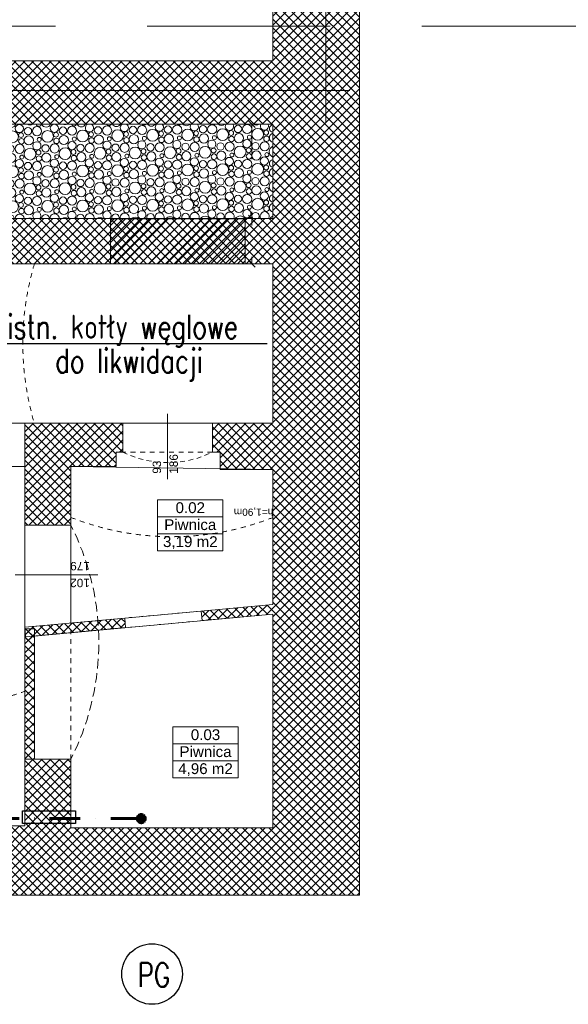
# Model space of a CAD drawing. Header units: millimetres. Extents: x 309006 to 595006, y -33000 to 67000.
# Tile 7 of 55: x 360537 to 366239, y 8 to 10254. Entities that reach past the tile are written whole.
import ezdxf
from ezdxf.enums import TextEntityAlignment as Align

# ---------------------------------------------------------------- set-up
doc = ezdxf.new("R2010")
doc.units = ezdxf.units.MM
doc.header["$MEASUREMENT"] = 0
for name, pattern in [('DASHDOT', [25.4, 12.7, -6.35, 0, -6.35]), ('DASHED', [19.05, 12.7, -6.35]), ('Przerywana 1_100', [100, 50, -50])]:
    doc.linetypes.add(name, pattern=pattern)
for name, color, linetype, lineweight in [('0.09', 3, 'Continuous', 9), ('Drzwi ArchiCAD_Nr_pióra__21', 7, 'Continuous', 50), ('Metryczki pomieszczeń ArchiCADa_Nr_pióra__6', 7, 'Continuous', 13), ('Opisy_Nr_pióra__120', 7, 'Continuous', 5), ('PU_opisy_wk', 3, 'Continuous', 25), ('Stropy_Nr_pióra__6', 7, 'Continuous', 13), ('Znaczniki drzwi ArchiCADa_Nr_pióra__5', 7, 'Continuous', 5), ('Ściany_Nr_pióra__20', 1, 'Continuous', 13), ('Ściany_Nr_pióra__21', 7, 'Continuous', 50)]:
    doc.layers.add(name, color=color, linetype=linetype, lineweight=lineweight)
for name, color, linetype in [('Drzwi ArchiCAD', 7, 'Continuous'), ('Opisy', 7, 'Continuous'), ('Wymiary', 7, 'Continuous')]:
    doc.layers.add(name, color=color, linetype=linetype)
for name, color, linetype, lineweight, true_color in [('Drzwi ArchiCAD_Nr_pióra__82', 7, 'Continuous', 5, 0x4b4b4b), ('Posadzki_Nr_pióra__102', 7, 'Continuous', 5, 0x8c8c8c), ('Stropy_Nr_pióra__82', 7, 'Continuous', 5, 0x4b4b4b), ('Ściany_Nr_pióra__102', 7, 'Continuous', 5, 0x8c8c8c)]:
    doc.layers.add(name, color=color, linetype=linetype, lineweight=lineweight, true_color=true_color)
doc.styles.add('8', font='simplex.shx', dxfattribs={"width": 0.75})
doc.styles.add('GENERATED_STYLE_1', font='arial.ttf')
doc.styles.add('GENERATED_STYLE_2', font='arial.ttf')
doc.styles.add('GENERATED_STYLE_4', font='arial.ttf')
pattern_1 = [(135, (366601.16, -272436.916), (-45.961939, -45.961939), []), (225, (366601.16, -272436.916), (-45.961939, 45.961939), [])]

# ---------------------------------------------------------------- blocks, each defined once
blk = doc.blocks.new('Piwnica_0.02_38', base_point=(277195, 2017))
at = {"layer": 'Metryczki pomieszczeń ArchiCADa_Nr_pióra__6', "linetype": 'Continuous'}
for p, q in [((276855, 2282), (277535, 2282)), ((276855, 2105), (276855, 2282)), ((277535, 2282), (277535, 2105)), ((277535, 2105), (276855, 2105)), ((276855, 2105), (277535, 2105)), ((276855, 1929), (276855, 2105)), ((277535, 2105), (277535, 1929)), ((277535, 1929), (276855, 1929)), ((276855, 1929), (277535, 1929)), ((276855, 1752), (276855, 1929)), ((277535, 1929), (277535, 1752)), ((277535, 1752), (276855, 1752))]:
    blk.add_line(p, q, dxfattribs=at)
at = {"layer": 'Metryczki pomieszczeń ArchiCADa_Nr_pióra__6'}
for tag, style, p in [('ROOM_NUMBER', 'GENERATED_STYLE_2', (277195, 2256)), ('ROOM_NAME', 'GENERATED_STYLE_2', (277195, 2080)), ('ROOM_AREA', 'GENERATED_STYLE_1', (277195, 1903))]:
    blk.add_attdef(tag, text='', height=112, dxfattribs=dict(at, style=style)).set_placement(p, align=Align.TOP_CENTER)
blk = doc.blocks.new('Piwnica_0.03_39', base_point=(275229, 4211))
at = {"layer": 'Metryczki pomieszczeń ArchiCADa_Nr_pióra__6', "linetype": 'Continuous'}
for p, q in [((274889, 4477), (275568, 4477)), ((274889, 4300), (274889, 4477)), ((275568, 4477), (275568, 4300)), ((275568, 4300), (274889, 4300)), ((274889, 4300), (275568, 4300)), ((274889, 4123), (274889, 4300)), ((275568, 4300), (275568, 4123)), ((275568, 4123), (274889, 4123)), ((274889, 4123), (275568, 4123)), ((274889, 3946), (274889, 4123)), ((275568, 4123), (275568, 3946)), ((275568, 3946), (274889, 3946))]:
    blk.add_line(p, q, dxfattribs=at)
at = {"layer": 'Metryczki pomieszczeń ArchiCADa_Nr_pióra__6'}
for tag, style, p in [('ROOM_NUMBER', 'GENERATED_STYLE_2', (275229, 4451)), ('ROOM_NAME', 'GENERATED_STYLE_2', (275229, 4274)), ('ROOM_AREA', 'GENERATED_STYLE_1', (275229, 4097))]:
    blk.add_attdef(tag, text='', height=112, dxfattribs=dict(at, style=style)).set_placement(p, align=Align.TOP_CENTER)
blk = doc.blocks.new('ARROWHEAD_6')
at = {"color": 0, "linetype": 'Continuous', "lineweight": 0}
for p, q in [((0, 0), (-1, 0)), ((-0.5, -0.5), (0.5, 0.5))]:
    blk.add_line(p, q, dxfattribs=at)
blk = doc.blocks.new('D Otwór łukowy 13_4')
at = {"layer": 'Drzwi ArchiCAD_Nr_pióra__82', "linetype": 'Przerywana 1_100'}
for p, q in [((-44, 109), (-131, 102)), ((44, 109), (-44, 109)), ((131, 102), (44, 109)), ((-385, 36), (-465, 0)), ((-465, 0), (465, 0)), ((-302, 65), (-385, 36)), ((-218, 87), (-302, 65)), ((-131, 102), (-218, 87)), ((218, 87), (131, 102)), ((302, 65), (218, 87)), ((385, 36), (302, 65)), ((465, 0), (385, 36)), ((-465, -300), (465, -300))]:
    blk.add_line(p, q, dxfattribs=at)
blk = doc.blocks.new('Znacznik O 13_8')
at = {"layer": 'Znaczniki drzwi ArchiCADa_Nr_pióra__5', "linetype": 'Continuous'}
blk.add_line((0, 281.25), (0, -400), dxfattribs=at)
at = {"layer": 'Znaczniki drzwi ArchiCADa_Nr_pióra__5', "style": 'GENERATED_STYLE_1'}
for tag, p in [('AC_MarkerText_3', (-161.25, 253.5605)), ('AC_MarkerText_2', (13.75, 253.5005))]:
    blk.add_attdef(tag, text='', height=87.5, rotation=270, dxfattribs=at).set_placement(p, align=Align.BOTTOM_LEFT)
blk = doc.blocks.new('D Otwór łukowy 13')
at = {"layer": 'Drzwi ArchiCAD_Nr_pióra__82', "linetype": 'Przerywana 1_100'}
for p, q in [((-662, 208), (-805, 167)), ((-517, 240), (-662, 208)), ((-370, 264), (-517, 240)), ((-223, 281), (-370, 264)), ((-74, 289), (-223, 281)), ((74, 289), (-74, 289)), ((223, 281), (74, 289)), ((370, 264), (223, 281)), ((517, 240), (370, 264)), ((662, 208), (517, 240)), ((805, 167), (662, 208)), ((-946, 119), (-1083, 63)), ((-805, 167), (-946, 119)), ((946, 119), (805, 167)), ((1083, 63), (946, 119)), ((-1083, 63), (-1218, 0)), ((-1218, 0), (1218, 0)), ((1218, 0), (1083, 63)), ((-1218, -480), (1218, -480))]:
    blk.add_line(p, q, dxfattribs=at)
blk = doc.blocks.new('Znacznik O 13_9')
at = {"layer": 'Znaczniki drzwi ArchiCADa_Nr_pióra__5', "linetype": 'Continuous'}
blk.add_line((700, -761.25), (700, 100), dxfattribs=at)
at = {"layer": 'Znaczniki drzwi ArchiCADa_Nr_pióra__5', "style": 'GENERATED_STYLE_1'}
for tag, p in [('AC_MarkerText_2', (686.25, -676.4395)), ('AC_MarkerText_3', (861.25, -676.4395))]:
    blk.add_attdef(tag, text='', height=87.5, rotation=90, dxfattribs=at).set_placement(p, align=Align.BOTTOM_LEFT)
blk = doc.blocks.new('*X58')
at = {"layer": 'Posadzki_Nr_pióra__102', "linetype": 'Continuous'}
for centre, radius in [((280671, 9610), 47.7), ((280768, 9619), 38.4), ((280892, 9597), 61.2), ((281035, 9610), 47.7), ((281131, 9619), 38.4), ((281255, 9597), 61.2), ((281399, 9610), 47.7), ((281495, 9619), 38.4), ((280766, 9524), 47.3), ((280846, 9505), 28.6), ((280909, 9509), 25.1), ((280977, 9526), 42.6), ((281130, 9524), 47.3), ((281209, 9505), 28.6), ((281273, 9509), 25.1), ((281340, 9526), 42.6), ((281494, 9524), 47.3), ((281573, 9505), 28.6), ((280712, 9415), 61.2), ((280680, 9501), 20.7), ((280855, 9428), 47.7), ((280951, 9437), 38.4), ((281075, 9415), 61.2), ((281044, 9501), 20.7), ((281219, 9428), 47.7), ((281315, 9437), 38.4), ((281439, 9415), 61.2), ((281408, 9501), 20.7), ((280666, 9323), 28.6), ((280729, 9327), 25.1), ((280797, 9344), 42.6), ((280864, 9319), 20.7), ((280950, 9342), 47.3), ((281029, 9323), 28.6), ((281093, 9327), 25.1), ((281160, 9344), 42.6), ((281228, 9319), 20.7), ((281314, 9342), 47.3), ((281393, 9323), 28.6), ((281457, 9327), 25.1), ((281524, 9344), 42.6), ((280675, 9246), 47.7), ((280771, 9255), 38.4), ((280895, 9233), 61.2), ((281039, 9246), 47.7), ((281135, 9255), 38.4), ((281259, 9233), 61.2), ((281403, 9246), 47.7), ((281499, 9255), 38.4), ((280684, 9137), 20.7), ((280770, 9160), 47.3), ((280849, 9141), 28.6), ((280913, 9145), 25.1), ((280980, 9162), 42.6), ((281048, 9137), 20.7), ((281134, 9160), 47.3), ((281213, 9141), 28.6), ((281277, 9145), 25.1), ((281344, 9162), 42.6), ((281412, 9137), 20.7), ((281498, 9160), 47.3), ((280715, 9051), 61.2), ((280800, 8980), 42.6), ((280859, 9064), 47.7), ((280954, 8978), 47.3), ((280955, 9073), 38.4), ((281079, 9051), 61.2), ((281164, 8980), 42.6), ((281223, 9064), 47.7), ((281318, 8978), 47.3), ((281319, 9073), 38.4), ((281443, 9051), 61.2), ((281528, 8980), 42.6), ((280679, 8882), 47.7), ((280669, 8959), 28.6), ((280733, 8963), 25.1), ((280775, 8891), 38.4), ((280899, 8869), 61.2), ((280868, 8955), 20.7), ((281043, 8882), 47.7), ((281033, 8959), 28.6), ((281097, 8963), 25.1), ((281139, 8891), 38.4), ((281263, 8869), 61.2), ((281232, 8955), 20.7), ((281406, 8882), 47.7), ((281397, 8959), 28.6), ((281460, 8963), 25.1), ((281502, 8891), 38.4), ((280774, 8796), 47.3), ((280984, 8798), 42.6), ((281138, 8796), 47.3), ((281348, 8798), 42.6), ((281501, 8796), 47.3), ((280719, 8687), 61.2), ((280688, 8773), 20.7), ((280863, 8700), 47.7), ((280853, 8777), 28.6), ((280917, 8781), 25.1), ((280959, 8709), 38.4), ((281083, 8687), 61.2), ((281052, 8773), 20.7), ((281226, 8700), 47.7), ((281217, 8777), 28.6), ((281280, 8781), 25.1), ((281322, 8709), 38.4), ((281446, 8687), 61.2), ((281415, 8773), 20.7), ((280673, 8595), 28.6), ((280737, 8599), 25.1), ((280804, 8616), 42.6), ((280872, 8591), 20.7), ((280958, 8614), 47.3), ((281037, 8595), 28.6), ((281100, 8599), 25.1), ((281168, 8616), 42.6), ((281235, 8591), 20.7), ((281321, 8614), 47.3), ((281400, 8595), 28.6), ((281464, 8599), 25.1), ((281532, 8616), 42.6), ((280683, 8518), 47.7), ((280779, 8527), 38.4), ((280903, 8505), 61.2), ((281046, 8518), 47.7), ((281142, 8527), 38.4), ((281266, 8505), 61.2), ((281410, 8518), 47.7), ((281506, 8527), 38.4), ((280692, 8409), 20.7), ((280778, 8432), 47.3), ((280857, 8413), 28.6), ((280920, 8417), 25.1), ((280988, 8434), 42.6), ((281055, 8409), 20.7), ((281141, 8432), 47.3), ((281220, 8413), 28.6), ((281284, 8417), 25.1), ((281352, 8434), 42.6), ((281419, 8409), 20.7), ((281505, 8432), 47.3), ((280723, 8323), 61.2), ((280866, 8336), 47.7), ((280962, 8345), 38.4), ((281086, 8323), 61.2), ((281230, 8336), 47.7), ((281326, 8345), 38.4), ((281450, 8323), 61.2), ((280686, 8154), 47.7), ((280677, 8231), 28.6), ((280740, 8235), 25.1), ((280782, 8163), 38.4), ((280808, 8252), 42.6), ((280906, 8141), 61.2), ((280875, 8227), 20.7), ((280961, 8250), 47.3), ((281050, 8154), 47.7), ((281040, 8231), 28.6), ((281104, 8235), 25.1), ((281146, 8163), 38.4), ((281172, 8252), 42.6), ((281270, 8141), 61.2), ((281239, 8227), 20.7), ((281325, 8250), 47.3), ((281414, 8154), 47.7), ((281404, 8231), 28.6), ((281468, 8235), 25.1), ((281510, 8163), 38.4), ((281535, 8252), 42.6), ((280781, 8068), 47.3), ((280992, 8070), 42.6), ((281145, 8068), 47.3), ((281355, 8070), 42.6), ((281509, 8068), 47.3), ((280726, 7959), 61.2), ((280695, 8045), 20.7), ((280870, 7972), 47.7), ((280860, 8049), 28.6), ((280924, 8053), 25.1), ((280966, 7981), 38.4), ((281090, 7959), 61.2), ((281059, 8045), 20.7), ((281234, 7972), 47.7), ((281224, 8049), 28.6), ((281288, 8053), 25.1), ((281330, 7981), 38.4), ((281454, 7959), 61.2), ((281423, 8045), 20.7), ((280680, 7867), 28.6), ((280744, 7871), 25.1), ((280812, 7888), 42.6), ((280965, 7886), 47.3), ((281044, 7867), 28.6), ((281108, 7871), 25.1), ((281175, 7888), 42.6), ((281329, 7886), 47.3), ((281408, 7867), 28.6), ((281472, 7871), 25.1), ((281539, 7888), 42.6), ((280690, 7790), 47.7), ((280786, 7799), 38.4), ((280910, 7777), 61.2), ((280879, 7863), 20.7), ((281054, 7790), 47.7), ((281150, 7799), 38.4), ((281274, 7777), 61.2), ((281243, 7863), 20.7), ((281417, 7790), 47.7), ((281513, 7799), 38.4), ((280699, 7681), 20.7), ((280785, 7704), 47.3), ((280864, 7685), 28.6), ((280928, 7689), 25.1), ((280995, 7706), 42.6), ((281063, 7681), 20.7), ((281149, 7704), 47.3), ((281228, 7685), 28.6), ((281292, 7689), 25.1), ((281359, 7706), 42.6), ((281426, 7681), 20.7), ((281512, 7704), 47.3), ((280730, 7595), 61.2), ((280874, 7608), 47.7), ((280970, 7617), 38.4), ((281094, 7595), 61.2), ((281237, 7608), 47.7), ((281333, 7617), 38.4), ((281458, 7595), 61.2), ((280684, 7503), 28.6), ((280748, 7507), 25.1), ((280815, 7524), 42.6), ((280883, 7499), 20.7), ((280969, 7522), 47.3), ((281048, 7503), 28.6), ((281112, 7507), 25.1), ((281179, 7524), 42.6), ((281246, 7499), 20.7), ((281332, 7522), 47.3), ((281411, 7503), 28.6), ((281475, 7507), 25.1), ((281543, 7524), 42.6), ((280694, 7426), 47.7), ((280789, 7340), 47.3), ((280790, 7435), 38.4), ((280914, 7413), 61.2), ((280999, 7342), 42.6), ((281057, 7426), 47.7), ((281152, 7340), 47.3), ((281153, 7435), 38.4), ((281278, 7413), 61.2), ((281363, 7342), 42.6), ((281421, 7426), 47.7), ((281516, 7340), 47.3), ((281517, 7435), 38.4), ((280734, 7231), 61.2), ((280703, 7317), 20.7), ((280877, 7244), 47.7), ((280868, 7321), 28.6), ((280932, 7325), 25.1), ((280973, 7253), 38.4), ((281098, 7231), 61.2), ((281066, 7317), 20.7), ((281241, 7244), 47.7), ((281231, 7321), 28.6), ((281295, 7325), 25.1), ((281337, 7253), 38.4), ((281461, 7231), 61.2), ((281430, 7317), 20.7), ((280819, 7160), 42.6), ((280972, 7158), 47.3), ((281183, 7160), 42.6), ((281336, 7158), 47.3), ((281546, 7160), 42.6), ((280697, 7062), 47.7), ((280688, 7139), 28.6), ((280752, 7143), 25.1), ((280793, 7071), 38.4), ((280918, 7049), 61.2), ((280886, 7135), 20.7), ((281061, 7062), 47.7), ((281051, 7139), 28.6), ((281115, 7143), 25.1), ((281157, 7071), 38.4), ((281281, 7049), 61.2), ((281250, 7135), 20.7), ((281425, 7062), 47.7), ((281415, 7139), 28.6), ((281479, 7143), 25.1), ((281521, 7071), 38.4), ((280706, 6953), 20.7), ((280792, 6976), 47.3), ((280871, 6957), 28.6), ((280935, 6961), 25.1), ((281003, 6978), 42.6), ((281070, 6953), 20.7), ((281156, 6976), 47.3), ((281235, 6957), 28.6), ((281299, 6961), 25.1), ((281366, 6978), 42.6), ((281434, 6953), 20.7), ((281520, 6976), 47.3), ((280738, 6867), 61.2), ((280881, 6880), 47.7), ((280977, 6889), 38.4), ((281101, 6867), 61.2), ((281245, 6880), 47.7), ((281341, 6889), 38.4), ((281465, 6867), 61.2), ((280691, 6775), 28.6), ((280755, 6779), 25.1), ((280823, 6796), 42.6), ((280890, 6771), 20.7), ((280976, 6794), 47.3), ((281055, 6775), 28.6), ((281119, 6779), 25.1), ((281186, 6796), 42.6), ((281254, 6771), 20.7), ((281340, 6794), 47.3), ((281419, 6775), 28.6), ((281483, 6779), 25.1), ((281550, 6796), 42.6), ((280701, 6698), 47.7), ((280797, 6707), 38.4), ((280921, 6685), 61.2), ((281065, 6698), 47.7), ((281161, 6707), 38.4), ((281285, 6685), 61.2), ((281429, 6698), 47.7), ((281525, 6707), 38.4), ((280741, 6503), 61.2), ((280710, 6589), 20.7), ((280796, 6612), 47.3), ((280885, 6516), 47.7), ((280875, 6593), 28.6), ((280939, 6597), 25.1), ((280981, 6525), 38.4), ((281006, 6614), 42.6), ((281105, 6503), 61.2), ((281074, 6589), 20.7), ((281160, 6612), 47.3), ((281249, 6516), 47.7), ((281239, 6593), 28.6), ((281303, 6597), 25.1), ((281345, 6525), 38.4), ((281370, 6614), 42.6), ((281469, 6503), 61.2), ((281437, 6589), 20.7), ((281524, 6612), 47.3), ((280826, 6432), 42.6), ((280980, 6430), 47.3), ((281190, 6432), 42.6), ((281344, 6430), 47.3), ((281554, 6432), 42.6), ((280705, 6334), 47.7), ((280695, 6411), 28.6), ((280759, 6415), 25.1), ((280801, 6343), 38.4), ((280925, 6321), 61.2), ((280894, 6407), 20.7), ((281069, 6334), 47.7), ((281059, 6411), 28.6), ((281123, 6415), 25.1), ((281165, 6343), 38.4), ((281289, 6321), 61.2), ((281257, 6407), 20.7), ((281432, 6334), 47.7), ((281423, 6411), 28.6), ((281486, 6415), 25.1), ((281528, 6343), 38.4), ((280800, 6248), 47.3), ((280879, 6229), 28.6), ((280943, 6233), 25.1), ((281010, 6250), 42.6), ((281164, 6248), 47.3), ((281243, 6229), 28.6), ((281306, 6233), 25.1), ((281374, 6250), 42.6), ((281527, 6248), 47.3), ((280745, 6139), 61.2), ((280714, 6225), 20.7), ((280889, 6152), 47.7), ((280985, 6161), 38.4), ((281109, 6139), 61.2), ((281077, 6225), 20.7), ((281252, 6152), 47.7), ((281348, 6161), 38.4), ((281472, 6139), 61.2), ((281441, 6225), 20.7), ((280699, 6047), 28.6), ((280763, 6051), 25.1), ((280830, 6068), 42.6), ((280897, 6043), 20.7), ((280984, 6066), 47.3), ((281063, 6047), 28.6), ((281126, 6051), 25.1), ((281194, 6068), 42.6), ((281261, 6043), 20.7), ((281347, 6066), 47.3), ((281426, 6047), 28.6), ((281490, 6051), 25.1), ((281558, 6068), 42.6), ((280709, 5970), 47.7), ((280805, 5979), 38.4), ((280929, 5957), 61.2), ((281072, 5970), 47.7), ((281168, 5979), 38.4), ((281292, 5957), 61.2), ((281436, 5970), 47.7), ((281532, 5979), 38.4), ((280717, 5861), 20.7), ((280804, 5884), 47.3), ((280883, 5865), 28.6), ((280946, 5869), 25.1), ((281014, 5886), 42.6), ((281081, 5861), 20.7), ((281167, 5884), 47.3), ((281246, 5865), 28.6), ((281310, 5869), 25.1), ((281378, 5886), 42.6), ((281445, 5861), 20.7), ((281531, 5884), 47.3), ((280749, 5775), 61.2), ((280834, 5704), 42.6), ((280892, 5788), 47.7), ((280987, 5702), 47.3), ((280988, 5797), 38.4), ((281112, 5775), 61.2), ((281198, 5704), 42.6), ((281256, 5788), 47.7), ((281351, 5702), 47.3), ((281352, 5797), 38.4), ((281476, 5775), 61.2), ((281561, 5704), 42.6), ((280712, 5606), 47.7), ((280703, 5683), 28.6), ((280766, 5687), 25.1), ((280808, 5615), 38.4), ((280932, 5593), 61.2), ((280901, 5679), 20.7), ((281076, 5606), 47.7), ((281066, 5683), 28.6), ((281130, 5687), 25.1), ((281172, 5615), 38.4), ((281296, 5593), 61.2), ((281265, 5679), 20.7), ((281440, 5606), 47.7), ((281430, 5683), 28.6), ((281494, 5687), 25.1), ((281536, 5615), 38.4), ((280807, 5520), 47.3), ((281018, 5522), 42.6), ((281171, 5520), 47.3), ((281381, 5522), 42.6), ((281535, 5520), 47.3), ((280752, 5411), 61.2), ((280721, 5497), 20.7), ((280896, 5424), 47.7), ((280886, 5501), 28.6), ((280950, 5505), 25.1), ((280992, 5433), 38.4), ((281116, 5411), 61.2), ((281085, 5497), 20.7), ((281260, 5424), 47.7), ((281250, 5501), 28.6), ((281314, 5505), 25.1), ((281356, 5433), 38.4), ((281480, 5411), 61.2), ((281449, 5497), 20.7), ((280706, 5319), 28.6), ((280770, 5323), 25.1), ((280838, 5340), 42.6), ((280905, 5315), 20.7), ((280991, 5338), 47.3), ((281070, 5319), 28.6), ((281134, 5323), 25.1), ((281201, 5340), 42.6), ((281269, 5315), 20.7), ((281355, 5338), 47.3), ((281434, 5319), 28.6), ((281498, 5323), 25.1), ((280716, 5242), 47.7), ((280812, 5251), 38.4), ((280936, 5229), 61.2), ((281080, 5242), 47.7), ((281176, 5251), 38.4), ((281300, 5229), 61.2), ((281443, 5242), 47.7), ((281539, 5251), 38.4), ((280725, 5133), 20.7), ((280811, 5156), 47.3), ((280890, 5137), 28.6), ((280954, 5141), 25.1), ((281021, 5158), 42.6), ((281089, 5133), 20.7), ((281175, 5156), 47.3), ((281254, 5137), 28.6), ((281318, 5141), 25.1), ((281385, 5158), 42.6), ((281452, 5133), 20.7), ((281538, 5156), 47.3), ((280756, 5047), 61.2), ((280900, 5060), 47.7), ((280995, 4974), 47.3), ((280996, 5069), 38.4), ((281120, 5047), 61.2), ((281263, 5060), 47.7), ((281358, 4974), 47.3), ((281359, 5069), 38.4), ((281484, 5047), 61.2), ((280720, 4878), 47.7), ((280710, 4955), 28.6), ((280774, 4959), 25.1), ((280816, 4887), 38.4), ((280841, 4977), 42.6), ((280940, 4865), 61.2), ((280909, 4951), 20.7), ((281083, 4878), 47.7), ((281074, 4955), 28.6), ((281138, 4959), 25.1), ((281179, 4887), 38.4), ((281205, 4977), 42.6), ((281304, 4865), 61.2), ((281272, 4951), 20.7), ((281447, 4878), 47.7), ((281437, 4955), 28.6), ((281501, 4959), 25.1), ((281543, 4887), 38.4), ((280815, 4792), 47.3), ((281025, 4795), 42.6), ((281178, 4792), 47.3), ((281389, 4795), 42.6), ((281542, 4792), 47.3), ((280760, 4683), 61.2), ((280729, 4769), 20.7), ((280903, 4696), 47.7), ((280894, 4773), 28.6), ((280958, 4777), 25.1), ((280999, 4705), 38.4), ((281124, 4683), 61.2), ((281092, 4769), 20.7), ((281267, 4696), 47.7), ((281257, 4773), 28.6), ((281321, 4777), 25.1), ((281363, 4705), 38.4), ((281487, 4683), 61.2), ((281456, 4769), 20.7), ((280714, 4591), 28.6), ((280778, 4595), 25.1), ((280845, 4613), 42.6), ((280998, 4610), 47.3), ((281077, 4591), 28.6), ((281141, 4595), 25.1), ((281209, 4613), 42.6), ((281362, 4610), 47.3), ((281441, 4591), 28.6), ((281505, 4595), 25.1), ((280723, 4514), 47.7), ((280819, 4523), 38.4), ((280944, 4501), 61.2), ((280912, 4587), 20.7), ((281087, 4514), 47.7), ((281183, 4523), 38.4), ((281307, 4501), 61.2), ((281276, 4587), 20.7), ((281451, 4514), 47.7), ((281547, 4523), 38.4), ((280665, 4431), 42.6), ((280732, 4405), 20.7), ((280818, 4428), 47.3), ((280897, 4409), 28.6), ((280961, 4413), 25.1), ((281029, 4431), 42.6), ((281096, 4405), 20.7), ((281182, 4428), 47.3), ((281261, 4409), 28.6), ((281325, 4413), 25.1), ((281392, 4431), 42.6), ((281460, 4405), 20.7), ((281546, 4428), 47.3), ((280764, 4319), 61.2), ((280907, 4332), 47.7), ((281003, 4341), 38.4), ((281127, 4319), 61.2), ((281271, 4332), 47.7), ((281367, 4341), 38.4), ((281491, 4319), 61.2), ((280717, 4227), 28.6), ((280781, 4231), 25.1), ((280849, 4249), 42.6), ((280916, 4223), 20.7), ((281002, 4246), 47.3), ((281081, 4227), 28.6), ((281145, 4231), 25.1), ((281212, 4249), 42.6), ((281280, 4223), 20.7), ((281366, 4246), 47.3), ((281445, 4227), 28.6), ((281509, 4231), 25.1), ((280669, 4067), 42.6), ((280727, 4150), 47.7), ((280822, 4064), 47.3), ((280823, 4159), 38.4), ((280947, 4137), 61.2), ((281032, 4067), 42.6), ((281091, 4150), 47.7), ((281186, 4064), 47.3), ((281187, 4159), 38.4), ((281311, 4137), 61.2), ((281396, 4067), 42.6), ((281455, 4150), 47.7), ((281550, 4064), 47.3), ((281551, 4159), 38.4), ((280767, 3955), 61.2), ((280736, 4041), 20.7), ((280911, 3968), 47.7), ((280901, 4045), 28.6), ((280965, 4049), 25.1), ((281007, 3977), 38.4), ((281131, 3955), 61.2), ((281100, 4041), 20.7), ((281275, 3968), 47.7), ((281265, 4045), 28.6), ((281329, 4049), 25.1), ((281371, 3977), 38.4), ((281495, 3955), 61.2), ((281463, 4041), 20.7), ((280852, 3885), 42.6), ((281006, 3882), 47.3), ((281216, 3885), 42.6), ((281370, 3882), 47.3), ((280731, 3786), 47.7), ((280721, 3863), 28.6), ((280785, 3867), 25.1), ((280827, 3795), 38.4), ((280951, 3773), 61.2), ((280920, 3859), 20.7), ((281095, 3786), 47.7), ((281085, 3863), 28.6), ((281149, 3867), 25.1), ((281191, 3795), 38.4), ((281315, 3773), 61.2), ((281283, 3859), 20.7), ((281458, 3786), 47.7), ((281449, 3863), 28.6), ((281512, 3867), 25.1), ((281554, 3795), 38.4), ((280672, 3703), 42.6), ((280740, 3677), 20.7), ((280826, 3700), 47.3), ((280905, 3681), 28.6), ((280969, 3685), 25.1), ((281036, 3703), 42.6), ((281103, 3677), 20.7), ((281190, 3700), 47.3), ((281269, 3681), 28.6), ((281332, 3685), 25.1), ((281400, 3703), 42.6), ((281467, 3677), 20.7), ((281553, 3700), 47.3), ((280771, 3591), 61.2), ((280915, 3604), 47.7), ((281011, 3613), 38.4), ((281135, 3591), 61.2), ((281278, 3604), 47.7), ((281374, 3613), 38.4), ((281498, 3591), 61.2), ((280725, 3499), 28.6), ((280789, 3503), 25.1), ((280856, 3521), 42.6), ((280923, 3495), 20.7), ((281010, 3518), 47.3), ((281089, 3499), 28.6), ((281152, 3503), 25.1), ((281220, 3521), 42.6), ((281287, 3495), 20.7), ((281373, 3518), 47.3), ((281452, 3499), 28.6), ((281516, 3503), 25.1)]:
    blk.add_circle(centre, radius, dxfattribs=at)
for centre, radius, start, end in [((280583, 9706), 47.3, 324.0416, 348.8703), ((280662, 9687), 28.6, 159.5768, 20.4232), ((280726, 9691), 25.1, 165.1408, 14.8592), ((280793, 9708), 42.6, 195.4, 344.6), ((280860, 9683), 20.7, 136.9236, 43.0764), ((280946, 9706), 47.3, 191.1297, 348.8703), ((281026, 9687), 28.6, 159.5768, 20.4232), ((281089, 9691), 25.1, 165.1408, 14.8592), ((281157, 9708), 42.6, 195.4, 344.6), ((281224, 9683), 20.7, 136.9236, 43.0764), ((281310, 9706), 47.3, 191.1297, 348.8703), ((281389, 9687), 28.6, 159.5768, 20.4232), ((281453, 9691), 25.1, 165.1408, 14.8592), ((281520, 9708), 42.6, 195.4, 344.6), ((281619, 9597), 61.2, 104.1945, 255.8055), ((281588, 9683), 20.7, 136.9236, 321.6766), ((281588, 9683), 20.7, 38.3234, 43.0764), ((280613, 9526), 42.6, 280.9231, 79.0769), ((280588, 9437), 38.4, 331.0641, 28.9359), ((281583, 9428), 47.7, 63.3138, 296.6862), ((280586, 9342), 47.3, 316.9764, 43.0236), ((281592, 9319), 20.7, 52.7564, 307.2436), ((281623, 9233), 61.2, 107.8053, 252.1947), ((280617, 9162), 42.6, 275.875, 84.125), ((281577, 9141), 28.6, 16.7212, 343.2788), ((280591, 9073), 38.4, 321.1232, 38.8768), ((281586, 9064), 47.7, 68.1989, 291.8011), ((280590, 8978), 47.3, 310.7457, 49.2543), ((281626, 8869), 61.2, 111.4909, 248.5091), ((281595, 8955), 20.7, 64.7931, 295.2069), ((280620, 8798), 42.6, 270.8724, 89.1276), ((280595, 8709), 38.4, 312.987, 47.013), ((281590, 8700), 47.7, 72.9223, 287.0777), ((281580, 8777), 28.6, 34.1034, 325.8966), ((280594, 8614), 47.3, 305.0529, 54.9471), ((281599, 8591), 20.7, 75.7253, 284.2747), ((281630, 8505), 61.2, 115.2724, 244.7276), ((280624, 8434), 42.6, 265.8765, 94.1235), ((281584, 8413), 28.6, 45.7062, 314.2938), ((280599, 8345), 38.4, 305.8148, 54.1852), ((281594, 8336), 47.7, 77.5288, 282.4712), ((280598, 8250), 47.3, 299.7332, 60.2668), ((281603, 8227), 20.7, 86.1437, 273.8563), ((280628, 8070), 42.6, 260.8489, 99.1511), ((281634, 8141), 61.2, 119.1759, 240.8241), ((280602, 7981), 38.4, 299.2422, 60.7578), ((281597, 7972), 47.7, 82.0545, 277.9455), ((281588, 8049), 28.6, 55.344, 304.656), ((280601, 7886), 47.3, 294.6827, 65.3173), ((281638, 7777), 61.2, 123.2341, 236.7659), ((281606, 7863), 20.7, 96.4343, 263.5657), ((280632, 7706), 42.6, 255.7489, 104.2511), ((281591, 7685), 28.6, 63.9626, 296.0374), ((280606, 7617), 38.4, 293.0689, 66.9311), ((281601, 7608), 47.7, 86.5307, 273.4693), ((280605, 7522), 47.3, 289.8295, 70.1705), ((281610, 7499), 20.7, 106.9406, 253.0594), ((280635, 7342), 42.6, 250.5306, 109.4694), ((281641, 7413), 61.2, 127.4906, 232.5094), ((280610, 7253), 38.4, 287.1679, 72.8321), ((281605, 7244), 47.7, 90.9858, 269.0142), ((281595, 7321), 28.6, 71.9848, 288.0152), ((280609, 7158), 47.3, 285.1206, 74.8794), ((281645, 7049), 61.2, 132.0054, 227.9946), ((281614, 7135), 20.7, 118.0796, 241.9204), ((280639, 6978), 42.6, 245.1379, 114.8621), ((281599, 6957), 28.6, 79.6547, 280.3453), ((280613, 6889), 38.4, 281.4497, 78.5503), ((281609, 6880), 47.7, 95.4469, 264.5531), ((280612, 6794), 47.3, 280.5143, 79.4857), ((281617, 6771), 20.7, 130.5427, 229.4573), ((281649, 6685), 61.2, 136.8671, 223.1329), ((280643, 6614), 42.6, 239.498, 120.502), ((280617, 6525), 38.4, 275.8453, 84.1547), ((281612, 6516), 47.7, 99.9414, 260.0586), ((281603, 6593), 28.6, 87.1403, 272.8597), ((280616, 6430), 47.3, 275.976, 84.024), ((281652, 6321), 61.2, 142.2172, 217.7828), ((281621, 6407), 20.7, 146.0302, 213.9698), ((280561, 6321), 61.2, 347.6559, 12.3441), ((280646, 6250), 42.6, 233.5087, 126.4913), ((281606, 6229), 28.6, 94.577, 265.423), ((280621, 6161), 38.4, 270.2967, 89.7033), ((281616, 6152), 47.7, 104.4988, 255.5012), ((280620, 6066), 47.3, 271.475, 88.525), ((280565, 5957), 61.2, 336.3927, 23.6073), ((281656, 5957), 61.2, 148.3106, 211.6894), ((280650, 5886), 42.6, 227.0129, 132.9871), ((281610, 5865), 28.6, 102.0924, 257.9076), ((280625, 5797), 38.4, 264.7509, 95.2491), ((280624, 5702), 47.3, 266.9832, 93.0168), ((281620, 5788), 47.7, 109.1521, 250.8479), ((280569, 5593), 61.2, 328.8418, 31.1582), ((280654, 5522), 42.6, 219.7388, 140.2612), ((281660, 5593), 61.2, 155.7104, 204.2896), ((280628, 5433), 38.4, 259.1551, 100.8449), ((281623, 5424), 47.7, 113.941, 246.059), ((281614, 5501), 28.6, 109.8268, 250.1732), ((280627, 5338), 47.3, 262.4726, 97.5274), ((281565, 5340), 42.6, 23.2265, 336.7735), ((280572, 5229), 61.2, 322.6716, 37.3284), ((281664, 5229), 61.2, 166.421, 193.579), ((280658, 5158), 42.6, 211.1187, 148.8813), ((281617, 5137), 28.6, 117.9608, 242.0392), ((280632, 5069), 38.4, 253.4521, 106.5479), ((280631, 4974), 47.3, 257.9146, 102.0854), ((281627, 5060), 47.7, 118.9151, 241.0849), ((281569, 4977), 42.6, 33.7138, 326.2862), ((280576, 4865), 61.2, 317.2737, 42.7263), ((280661, 4795), 42.6, 199.3985, 160.6015), ((280636, 4705), 38.4, 247.5746, 112.4254), ((281631, 4696), 47.7, 124.141, 235.859), ((281621, 4773), 28.6, 126.7666, 233.2334), ((280635, 4610), 47.3, 253.2773, 106.7227), ((281572, 4613), 42.6, 41.8677, 318.1323), ((280580, 4501), 61.2, 312.3792, 47.6208), ((280598, 4413), 25.1, 339.788, 20.212), ((281625, 4409), 28.6, 136.7396, 223.2604), ((280639, 4341), 38.4, 241.4356, 118.5644), ((281635, 4332), 47.7, 129.7135, 230.2865), ((280638, 4246), 47.3, 248.5241, 111.4759), ((281576, 4249), 42.6, 48.8863, 311.1137), ((280584, 4137), 61.2, 307.8405, 52.1595), ((280601, 4049), 25.1, 322.2371, 37.7629), ((280643, 3977), 38.4, 234.9136, 125.0864), ((281638, 3968), 47.7, 135.78, 224.22), ((281629, 4045), 28.6, 149.0857, 210.9143), ((280642, 3882), 47.3, 243.6099, 116.3901), ((281580, 3885), 42.6, 55.2203, 304.7797), ((280587, 3773), 61.2, 303.5659, 56.4341), ((280605, 3685), 25.1, 309.9922, 50.0078), ((280647, 3613), 38.4, 227.819, 132.181), ((281642, 3604), 47.7, 142.5973, 217.4027), ((281632, 3681), 28.6, 170.9771, 189.0229), ((280646, 3518), 47.3, 238.4763, 121.5237), ((281583, 3521), 42.6, 61.0995, 298.9005), ((280591, 3409), 61.2, 21.7152, 60.5064), ((280735, 3422), 47.7, 12.3345, 167.6655), ((280831, 3431), 38.4, 2.0508, 177.9492), ((280955, 3409), 61.2, 21.7152, 158.2848), ((281098, 3422), 47.7, 12.3345, 167.6655), ((281194, 3431), 38.4, 2.0508, 177.9492), ((281318, 3409), 61.2, 21.7152, 158.2848), ((281462, 3422), 47.7, 12.3345, 167.6655), ((281558, 3431), 38.4, 2.0508, 177.9492)]:
    blk.add_arc(centre, radius, start, end, dxfattribs=at)

msp = doc.modelspace()

# ---------------------------------------------------------------- hatches: boundary and pattern name
at = {"layer": 'PU_opisy_wk'}
msp.add_hatch(color=2, dxfattribs=at).paths.add_polyline_path([(361842.4, 1940, 1), (361757.6, 1940, 1)])
at = {"layer": 'Ściany_Nr_pióra__102', "linetype": 'Continuous', "lineweight": 5}
h = msp.add_hatch(dxfattribs=at)
h.set_pattern_fill('Bloczki_betonowe', color=256, angle=90, style=0, pattern_type=2)
h.set_pattern_definition(pattern_1)
h.paths.add_polyline_path([(364069.1, 1144.2), (364069.1, 13592.1), (363169.1, 12892.1), (363169.1, 1844.2)])
h = msp.add_hatch(dxfattribs=at)
h.set_pattern_fill('Bloczki_betonowe', color=256, angle=90, style=0, pattern_type=2)
h.set_pattern_definition(pattern_1)
h.paths.add_polyline_path([(363169.1, 9827.1), (356244.1, 9827.1), (356904.1, 9167.1), (363169.1, 9167.1)])
h = msp.add_hatch(dxfattribs=at)
h.set_pattern_fill('Bloczki_betonowe', color=256, angle=90, style=0, pattern_type=2)
h.set_pattern_definition(pattern_1)
h.paths.add_polyline_path([(363169.1, 8184.2), (358489.1, 8184.2), (358489.1, 7714.2), (363169.1, 7714.2)])
h = msp.add_hatch(dxfattribs=at)
h.set_pattern_fill('Bloczki_betonowe', color=256, angle=90, style=0, pattern_type=2)
h.set_pattern_definition(pattern_1)
h.paths.add_polyline_path([(361539.1, 5604.2), (361539.1, 6054.2), (360589.1, 6054.2), (360589.1, 5604.2)])
h = msp.add_hatch(dxfattribs=at)
h.set_pattern_fill('Bloczki_betonowe', color=256, angle=90, style=0, pattern_type=2)
h.set_pattern_definition(pattern_1)
h.paths.add_polyline_path([(361539.1, 6054.2), (361539.1, 5754.2), (361609.1, 5754.2), (361609.1, 6054.2)])
h = msp.add_hatch(dxfattribs=at)
h.set_pattern_fill('Bloczki_betonowe', color=256, angle=90, style=0, pattern_type=2)
h.set_pattern_definition(pattern_1)
h.paths.add_polyline_path([(362539.1, 5754.2), (362619.1, 5754.2), (362619.1, 6054.2), (362539.1, 6054.2)])
h = msp.add_hatch(dxfattribs=at)
h.set_pattern_fill('Bloczki_betonowe', color=256, angle=90, style=0, pattern_type=2)
h.set_pattern_definition(pattern_1)
h.paths.add_polyline_path([(363169.1, 6054.2), (362619.1, 6054.2), (362619.1, 5574.2), (363169.1, 5574.2)])
h = msp.add_hatch(dxfattribs=at)
h.set_pattern_fill('Bloczki_betonowe', color=256, angle=90, style=0, pattern_type=2)
h.set_pattern_definition(pattern_1)
h.paths.add_polyline_path([(361069.1, 4994.2), (361069.1, 5604.2), (360589.1, 5604.2), (360589.1, 4994.2)])
h = msp.add_hatch(dxfattribs=at)
h.set_pattern_fill('Bloczki_betonowe', color=256, angle=90, style=0, pattern_type=2)
h.set_pattern_definition(pattern_1)
h.paths.add_polyline_path([(363169.1, 4068.1), (363169.1, 4168.6), (362424.2, 4100.1), (362433.4, 4000.6)])
h = msp.add_hatch(dxfattribs=at)
h.set_pattern_fill('Bloczki_betonowe', color=256, angle=90, style=0, pattern_type=2)
h.set_pattern_definition(pattern_1)
h.paths.add_polyline_path([(361636.7, 3927.4), (361627.6, 4026.9), (360589.1, 3931.5), (360598.2, 3832)])
h = msp.add_hatch(dxfattribs=at)
h.set_pattern_fill('Bloczki_betonowe', color=256, angle=90, style=0, pattern_type=2)
h.set_pattern_definition(pattern_1)
h.paths.add_polyline_path([(360689.1, 2558.3), (360689.1, 3914), (360589.1, 3914), (360589.1, 2558.3)])
h = msp.add_hatch(dxfattribs=at)
h.set_pattern_fill('Bloczki_betonowe', color=256, angle=90, style=0, pattern_type=2)
h.set_pattern_definition(pattern_1)
h.paths.add_polyline_path([(361069.1, 1864.2), (361069.1, 2558.3), (360589.1, 2558.3), (360589.1, 1864.2)])
h = msp.add_hatch(dxfattribs=at)
h.set_pattern_fill('Bloczki_betonowe', color=256, angle=90, style=0, pattern_type=2)
h.set_pattern_definition(pattern_1)
h.paths.add_polyline_path([(359429.1, 1864.2), (359429.1, 1144.2), (361069.1, 1144.2), (361069.1, 1864.2)])
h = msp.add_hatch(dxfattribs=at)
h.set_pattern_fill('Bloczki_betonowe', color=256, angle=90, style=0, pattern_type=2)
h.set_pattern_definition(pattern_1)
h.paths.add_polyline_path([(363169.1, 1844.2), (361069.1, 1844.2), (361069.1, 1144.2), (364069.1, 1144.2)])

# ---------------------------------------------------------------- linework, layer by layer
at = {"layer": '0.09', "lineweight": 30, "ltscale": 0.69}
msp.add_circle((361912.1, 322.7), 315, dxfattribs=at)
at = {"layer": 'Drzwi ArchiCAD_Nr_pióra__21', "linetype": 'Continuous', "lineweight": 5}
for p, q in [((360589.1, 6054.2), (360589.1, 5604.2)), ((362433.4, 4000.6), (362424.2, 4100.1)), ((361636.7, 3927.4), (361627.6, 4026.9))]:
    msp.add_line(p, q, dxfattribs=at)
at = {"layer": 'Drzwi ArchiCAD_Nr_pióra__82', "linetype": 'Przerywana 1_100', "lineweight": 5}
for p, q in [((358489.1, 6054.2), (360589.1, 6054.2)), ((358489.1, 5604.2), (360589.1, 5604.2)), ((362424.2, 4100.1), (361627.6, 4026.9)), ((362433.4, 4000.6), (361636.7, 3927.4))]:
    msp.add_line(p, q, dxfattribs=at)
at = {"layer": 'Opisy', "color": 9, "linetype": 'Continuous', "lineweight": 5}
for p, q in [((363169.1, 7714.2), (358489.1, 7714.2)), ((363169.1, 6054.2), (363169.1, 7714.2)), ((358019.1, 6054.2), (363169.1, 6054.2)), ((360589.1, 5604.2), (358489.1, 5604.2)), ((360589.1, 1864.2), (360589.1, 5604.2)), ((363169.1, 5574.2), (361069.1, 5604.2)), ((361069.1, 5604.2), (361069.1, 3975.6)), ((363169.1, 4168.6), (363169.1, 5574.2)), ((361069.1, 3975.6), (363169.1, 4168.6)), ((363169.1, 4068.1), (360688.8, 3840.3)), ((363169.1, 1844.2), (363169.1, 4068.1)), ((360688.8, 3840.3), (360689.1, 2558.3)), ((360689.1, 2558.3), (361069.1, 2558.3)), ((361069.1, 2558.3), (361069.1, 1864.2)), ((358489.1, 1864.2), (360589.1, 1864.2)), ((361069.1, 1864.2), (361069.1, 1844.2)), ((361069.1, 1844.2), (363169.1, 1844.2))]:
    msp.add_line(p, q, dxfattribs=at)
at = {"layer": 'Opisy_Nr_pióra__120', "linetype": 'Continuous', "lineweight": 5}
for p, q in [((363719.1, 9179.4), (363719.1, 11293.1)), ((360253, 9517.1), (363969.1, 9517.1))]:
    msp.add_line(p, q, dxfattribs=at)
at = {"layer": 'PU_opisy_wk', "linetype": 'DASHED', "lineweight": 5, "ltscale": 150}
msp.add_line((339000, 10186.2), (368382.9, 10186.2), dxfattribs=at)
at = {"layer": 'PU_opisy_wk'}
msp.add_line((360341.8, 6885.8), (363108.7, 6885.8), dxfattribs=at)
at = {"layer": 'PU_opisy_wk', "color": 2, "linetype": 'DASHDOT', "lineweight": 60, "ltscale": 25}
msp.add_line((361800, 1940), (354140, 1940), dxfattribs=at)
at = {"layer": 'PU_opisy_wk'}
msp.add_lwpolyline([(360565.5, 2020), (361115.5, 2020), (361115.5, 1890), (360565.5, 1890)], close=True, dxfattribs=at)
at = {"layer": 'PU_opisy_wk', "color": 2, "linetype": 'DASHDOT', "lineweight": 60, "ltscale": 25}
msp.add_circle((361800, 1940), 42.4, dxfattribs=at)
at = {"layer": 'Stropy_Nr_pióra__82', "linetype": 'Przerywana 1_100', "lineweight": 5}
for centre, radius, start, end in [((363499.5, 6884.2), 2930.4, 163.54656, 196.45344), ((362119.1, 7730.4), 2856.3, 248.4314, 291.5686), ((359539.1, 6237), 3152.5, 250.54484, 289.45516)]:
    msp.add_arc(centre, radius, start, end, dxfattribs=at)
at = {"layer": 'Wymiary', "color": 7, "linetype": 'Continuous', "lineweight": 5}
for p, q in [((363119.1, 9167.1), (362948.9, 9167.1)), ((362949.1, 9095.9), (362949.1, 8801.8)), ((353794.1, 8184.2), (362949.2, 8184.2)), ((353794.1, 8184.2), (362949.2, 8184.2)), ((361329.1, 7714.2), (362949.2, 7714.2))]:
    msp.add_line(p, q, dxfattribs=at)
at = {"layer": 'Ściany_Nr_pióra__102', "linetype": 'Continuous', "lineweight": 5}
for p, q in [((360679.7, 3939.8), (360589.1, 3849.2)), ((360682.4, 3830), (360589.1, 3923.3)), ((360780.8, 3949.1), (360635.9, 3804.1)), ((360757.7, 3846.6), (360665.7, 3938.5)), ((360841.9, 3854.3), (360750, 3946.3)), ((360882, 3958.3), (360771.6, 3847.9)), ((360919.1, 3869.1), (360834.2, 3954)), ((360919.1, 3903.4), (360872.8, 3857.2)), ((360919.1, 3961), (360918.4, 3961.7)), ((360618.5, 3802), (360589.1, 3831.4)), ((360622.7, 2595.9), (360600.3, 2573.5)), ((360677.8, 2547.6), (360629.5, 2595.9)), ((360631.3, 2502.2), (360600.3, 2533.2)), ((360677.8, 2559.1), (360620.9, 2502.2))]:
    msp.add_line(p, q, dxfattribs=at)
at = {"layer": 'Ściany_Nr_pióra__20', "linetype": 'Continuous', "lineweight": 5}
for p, q in [((361479.1, 8112.1), (361548, 8181.1)), ((361479.1, 8023.7), (361636.4, 8181.1)), ((361479.1, 7935.3), (361724.8, 8181.1)), ((361479.1, 7847), (361813.2, 8181.1)), ((361479.1, 7758.6), (361901.6, 8181.1)), ((361523, 7714.2), (361989.9, 8181.1)), ((361611.4, 7714.2), (362078.3, 8181.1)), ((361699.8, 7714.2), (362166.7, 8181.1)), ((361788.2, 7714.2), (362255.1, 8181.1)), ((361876.6, 7714.2), (362343.5, 8181.1)), ((361965, 7714.2), (362431.9, 8181.1)), ((362053.4, 7714.2), (362520.3, 8181.1)), ((362141.8, 7714.2), (362608.7, 8181.1)), ((362230.1, 7714.2), (362697.1, 8181.1)), ((362318.5, 7714.2), (362785.4, 8181.1)), ((362406.9, 7714.2), (362873.8, 8181.1)), ((362495.3, 7714.2), (362879.1, 8097.9)), ((362583.7, 7714.2), (362879.1, 8009.5)), ((362672.1, 7714.2), (362879.1, 7921.1)), ((362760.5, 7714.2), (362879.1, 7832.7)), ((362848.9, 7714.2), (362879.1, 7744.4))]:
    msp.add_line(p, q, dxfattribs=at)
at = {"layer": 'Ściany_Nr_pióra__21', "linetype": 'Continuous', "lineweight": 5}
for p, q in [((361479.1, 7714.2), (361479.1, 8181.1)), ((361479.1, 8181.1), (362879.1, 8181.1)), ((362879.1, 8181.1), (362879.1, 7714.2)), ((362879.1, 7714.2), (361479.1, 7714.2)), ((361609.1, 5754.2), (361609.1, 6054.2)), ((362539.1, 5754.2), (362539.1, 6054.2)), ((361069.1, 4994.2), (360589.1, 4994.2)), ((360917.6, 3961.7), (360589.1, 3931.5)), ((360589.1, 3931.5), (360589.1, 3780.2)), ((361017.4, 3870.5), (360688.8, 3840.3)), ((360689.1, 3525.4), (360688.8, 3840.3)), ((361069.1, 2558.3), (360589.1, 2558.3))]:
    msp.add_line(p, q, dxfattribs=at)
at = {"layer": 'Ściany_Nr_pióra__21', "linetype": 'Continuous', "lineweight": 5, "flags": 128}
for points in [[(364069.1, 1144.2), (364069.1, 12952.1)], [(363169.1, 12892.1), (363169.1, 9827.1)], [(363169.1, 9827.1), (356244.1, 9827.1)], [(356904.1, 9167.1), (363169.1, 9167.1)], [(363169.1, 9167.1), (363169.1, 8184.2)], [(363169.1, 8184.2), (358489.1, 8184.2)], [(358489.1, 7714.2), (363169.1, 7714.2)], [(363169.1, 7714.2), (363169.1, 6054.2)], [(361539.1, 6054.2), (360589.1, 6054.2)], [(361609.1, 6054.2), (361539.1, 6054.2)], [(362619.1, 6054.2), (362539.1, 6054.2)], [(363169.1, 6054.2), (362619.1, 6054.2)], [(361539.1, 5754.2), (361609.1, 5754.2)], [(361539.1, 5604.2), (361539.1, 5754.2)], [(362539.1, 5754.2), (362619.1, 5754.2)], [(362619.1, 5754.2), (362619.1, 5574.2)], [(360589.1, 5604.2), (360589.1, 4994.2)], [(361069.1, 5604.2), (361539.1, 5604.2)], [(361069.1, 4994.2), (361069.1, 5604.2)], [(362619.1, 5574.2), (363169.1, 5574.2)], [(363169.1, 5574.2), (363169.1, 4168.6)], [(363169.1, 4168.6), (362424.2, 4100.1)], [(361627.6, 4026.9), (360589.1, 3931.5)], [(362433.4, 4000.6), (363169.1, 4068.1)], [(363169.1, 4068.1), (363169.1, 1844.2)], [(360589.1, 3931.5), (360598.2, 3832)], [(360689.1, 3914), (360589.1, 3914)], [(360589.1, 3914), (360589.1, 2558.3)], [(360598.2, 3832), (361636.7, 3927.4)], [(360689.1, 2558.3), (360689.1, 3914)], [(360589.1, 2558.3), (360689.1, 2558.3)], [(360589.1, 2558.3), (360589.1, 1864.2)], [(361069.1, 1864.2), (361069.1, 2558.3)], [(360589.1, 1864.2), (359429.1, 1864.2)], [(361069.1, 1844.2), (361069.1, 1864.2)], [(363169.1, 1844.2), (361069.1, 1844.2)], [(360059.1, 1144.2), (361069.1, 1144.2)], [(361069.1, 1144.2), (364069.1, 1144.2)]]:
    msp.add_lwpolyline(points, dxfattribs=at)

# ---------------------------------------------------------------- block references
at = {"layer": 'Drzwi ArchiCAD', "color": 251, "linetype": 'Continuous', "lineweight": 5, "true_color": 0x4b4b4b, "zscale": 1000, "rotation": 180}
msp.add_blockref('D Otwór łukowy 13_4', (362074.1, 5754.2), dxfattribs=at)
at = {"layer": 'Drzwi ArchiCAD', "color": 251, "linetype": 'Continuous', "lineweight": 5, "true_color": 0x4b4b4b, "xscale": -1, "zscale": 1000, "rotation": 270}
msp.add_blockref('D Otwór łukowy 13', (361069.1, 3776.2), dxfattribs=at)
at = {"layer": 'Opisy', "linetype": 'Continuous', "lineweight": 5}
ref = msp.add_blockref('Piwnica_0.02_38', (362309.7, 4992.7), dxfattribs=dict(at, rotation=360))
ref.add_attrib('ROOM_NAME', 'Piwnica', dxfattribs={"layer": 'Metryczki pomieszczeń ArchiCADa_Nr_pióra__6', "color": 7, "height": 112.5, "style": 'GENERATED_STYLE_2'}).set_placement((362309.7, 5055.4), align=Align.TOP_CENTER)
ref.add_attrib('ROOM_NUMBER', '0.02', dxfattribs={"layer": 'Metryczki pomieszczeń ArchiCADa_Nr_pióra__6', "color": 7, "height": 112.5, "style": 'GENERATED_STYLE_2'}).set_placement((362309.7, 5232.2), align=Align.TOP_CENTER)
ref.add_attrib('ROOM_AREA', '3,19 m2', dxfattribs={"layer": 'Metryczki pomieszczeń ArchiCADa_Nr_pióra__6', "color": 7, "height": 112.5, "style": 'GENERATED_STYLE_1'}).set_placement((362309.7, 4878.6), align=Align.TOP_CENTER)
ref = msp.add_blockref('Piwnica_0.03_39', (362468.1, 2630.3), dxfattribs=dict(at, rotation=360))
ref.add_attrib('ROOM_NAME', 'Piwnica', dxfattribs={"layer": 'Metryczki pomieszczeń ArchiCADa_Nr_pióra__6', "color": 7, "height": 112.5, "style": 'GENERATED_STYLE_2'}).set_placement((362468.1, 2693), align=Align.TOP_CENTER)
ref.add_attrib('ROOM_NUMBER', '0.03', dxfattribs={"layer": 'Metryczki pomieszczeń ArchiCADa_Nr_pióra__6', "color": 7, "height": 112.5, "style": 'GENERATED_STYLE_2'}).set_placement((362468.1, 2869.8), align=Align.TOP_CENTER)
ref.add_attrib('ROOM_AREA', '4,96 m2', dxfattribs={"layer": 'Metryczki pomieszczeń ArchiCADa_Nr_pióra__6', "color": 7, "height": 112.5, "style": 'GENERATED_STYLE_1'}).set_placement((362468.1, 2516.2), align=Align.TOP_CENTER)
at = {"layer": 'Posadzki_Nr_pióra__102', "linetype": 'Continuous', "lineweight": 5, "rotation": 90}
msp.add_blockref('*X58', (366601.2, -272436.9), dxfattribs=at)
at = {"layer": 'Wymiary', "color": 7, "lineweight": 5, "xscale": 71.25, "yscale": 71.25, "zscale": 71.25}
for p, rotation in [((362949.1, 9167.1), 90), ((362949.1, 8184.2), 270), ((362949.1, 8184.2), 90), ((362949.1, 7714.2), 270)]:
    msp.add_blockref('ARROWHEAD_6', p, dxfattribs=dict(at, rotation=rotation))
at = {"layer": 'Znaczniki drzwi ArchiCADa_Nr_pióra__5', "lineweight": 5}
ref = msp.add_blockref('Znacznik O 13_8', (362074.1, 5754.2), dxfattribs=dict(at, rotation=180))
ref.add_attrib('AC_MarkerText_2', '93', dxfattribs={"color": 7, "height": 87.5, "rotation": 90, "style": 'GENERATED_STYLE_1'}).set_placement((362031.8, 5529.2), align=Align.BOTTOM_LEFT)
ref.add_attrib('AC_MarkerText_3', '186', dxfattribs={"color": 7, "height": 87.5, "rotation": 90, "style": 'GENERATED_STYLE_1'}).set_placement((362206.7, 5529.2), align=Align.BOTTOM_LEFT)
ref = msp.add_blockref('Znacznik O 13_9', (360589.1, 3776.2), dxfattribs=dict(at, rotation=90))
ref.add_attrib('AC_MarkerText_2', '102', dxfattribs={"color": 7, "height": 87.5, "rotation": 180, "style": 'GENERATED_STYLE_1'}).set_placement((361265.5, 4462.5), align=Align.BOTTOM_LEFT)
ref.add_attrib('AC_MarkerText_3', '179', dxfattribs={"color": 7, "height": 87.5, "rotation": 180, "style": 'GENERATED_STYLE_1'}).set_placement((361265.5, 4637.5), align=Align.BOTTOM_LEFT)

# ---------------------------------------------------------------- texts
at = {"layer": 'PU_opisy_wk', "linetype": 'ByBlock', "style": '8', "width": 0.75}
for s, p in [('istn. kotły węglowe ', (360407.2, 6934.1)), ('do likwidacji', (360906.1, 6578.6))]:
    msp.add_text(s, height=250, dxfattribs=at).set_placement(p)
at = {"layer": 'PU_opisy_wk', "linetype": 'ByBlock', "lineweight": 30, "style": '8', "width": 0.75}
msp.add_text('PG', height=250, dxfattribs=at).set_placement((361763.2, 188.1))
at = {"layer": 'Stropy_Nr_pióra__6', "linetype": 'Continuous', "lineweight": 5, "style": 'GENERATED_STYLE_4'}
msp.add_text('h=1,90m', height=75, rotation=180, dxfattribs=at).set_placement((363172.6, 5166.2))

doc.saveas('drawing.dxf')
